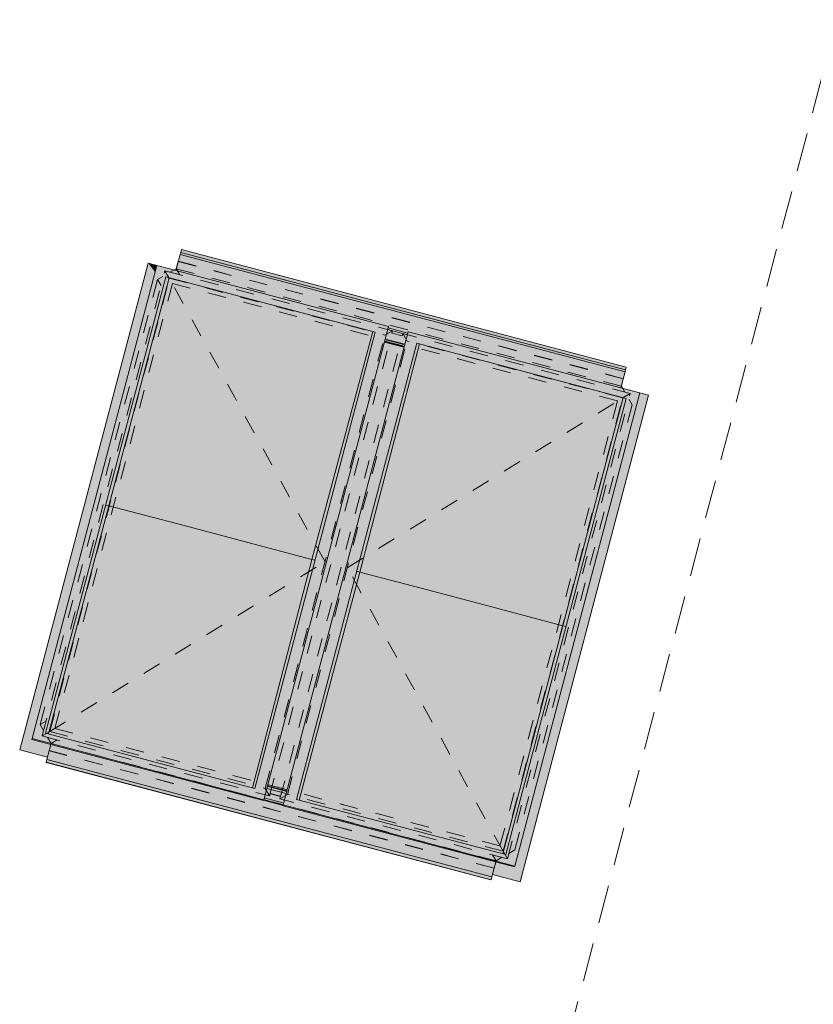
# Model space of a CAD drawing. Header units: millimetres. Extents: x -176817 to 18864955, y -12996033 to 201123.
# Tile 17 of 256: x 30927 to 36099, y 33268 to 39686. Entities that reach past the tile are written whole.
import ezdxf
from ezdxf.enums import TextEntityAlignment as Align

# ---------------------------------------------------------------- set-up
doc = ezdxf.new("R2010")
doc.units = ezdxf.units.MM
doc.header["$MEASUREMENT"] = 0
doc.linetypes.add('Przerywana', pattern=[240, 120, -120])
doc.linetypes.add('Przerywana długa', pattern=[390, 250, -140])
for name, color, linetype in [('232-A Klapy oddymiające', 7, 'Continuous'), ('232-A Klapy oddymiające podkład', 7, 'Continuous'), ('410-K Osie', 7, 'Continuous')]:
    doc.layers.add(name, color=color, linetype=linetype)
doc.styles.add('STYL_AUTOMATYCZNY_8', font='ARIALN.TTF')

# ---------------------------------------------------------------- blocks, each defined once
blk = doc.blocks.new('Klapa mcr_PROLIGHT_DVP[247]_2', base_point=(32976, 36083.1))
at = {"layer": '232-A Klapy oddymiające', "linetype": 'Continuous', "lineweight": 0, "true_color": 0xffffff}
for points in [[(31975.7, 38169.1), (34880, 37421.8), (31980.4, 38187)], [(32448.3, 37918), (34871.8, 37390.6), (31972.2, 38155.8), (31944.5, 38050.9)], [(34875.3, 37404), (31975.7, 38169.1), (31972.2, 38155.8)], [(34871.8, 37390.6), (34875.3, 37404), (31972.2, 38155.8)], [(31975.7, 38169.1), (34875.3, 37404), (34880, 37421.8)], [(31809.9, 38040.1), (31763.6, 38099.6), (30926.6, 34927.6), (31244.9, 35898.8), (31376.9, 36399.1)], [(31007.6, 34999.7), (31879.3, 38009.1), (31821.3, 38083.4)], [(31944.5, 38050.9), (31944.7, 38051.8), (31763.6, 38099.6), (31820.9, 38081.7), (31821.3, 38083.4)], [(31820, 38078.4), (31820.9, 38081.7), (31763.6, 38099.6), (31809.9, 38040.1)], [(33243.7, 37649.1), (31821.3, 38083.4), (31879.3, 38009.1)], [(33330.8, 37685.1), (31821.3, 38083.4), (33243.7, 37649.1)], [(31094.7, 35035.7), (31879.3, 38009.1), (31007.6, 34999.7)], [(31507.5, 36516.9), (31899.8, 38003.6), (31898.1, 38004), (31768, 37587.4), (31486.9, 36522.3)], [(31507.5, 36516.9), (31948.6, 36401.3), (31910.3, 38000.8), (31899.8, 38003.6)], [(31768, 37587.4), (31898.1, 38004), (31879.2, 38009)], [(31879.3, 38009.1), (31879.2, 38009), (31899.8, 38003.6), (31910.3, 38000.8), (32568.8, 37827.1), (32579.4, 37824.3), (33227.4, 37653.3)], [(33243.7, 37649), (33243.7, 37649.1), (31889.2, 38006.5), (31929.9, 37995.7)], [(32558.3, 37829.8), (31910.3, 38000.8), (31948.6, 36401.3)], [(33457.8, 37651.6), (34844.1, 37285.8), (34871.8, 37390.6), (32448.3, 37918), (33330.8, 37685.1), (33328.7, 37677.3), (33455.7, 37643.7)], [(32563.6, 37828.5), (32558.3, 37829.8), (31948.6, 36401.3), (32169.4, 36343.1)], [(32169.4, 36343.1), (32390.1, 36284.9), (32568.8, 37827.1), (32563.6, 37828.5)], [(32830.9, 36167.7), (32579.4, 37824.3), (32568.8, 37827.1), (32390.1, 36284.9)], [(33227.4, 37653.3), (32579.4, 37824.3), (32830.9, 36167.7)], [(32517.1, 34601.4), (33330.8, 37685.1), (32459.1, 34675.7)], [(33330.8, 37685.1), (33243.7, 37649.1), (32459.1, 34675.7)], [(33455.5, 37642.8), (33328.5, 37676.3), (33325.6, 37665.6), (33452.7, 37632.1)], [(33455.5, 37642.8), (33455.7, 37643.7), (33328.7, 37677.3), (33328.5, 37676.3)], [(33515.7, 37577.3), (33457.8, 37651.6), (32644.1, 34567.9)], [(32830.9, 36167.7), (32973.2, 36623.9), (33243.7, 37649), (33227.4, 37653.3)], [(33436.3, 37570), (33444.8, 37602.4), (33317.1, 37633.2), (33309.3, 37603.5)], [(33444.8, 37602.4), (33452.7, 37632.1), (33325.6, 37665.6), (33317.1, 37633.2)], [(33515.7, 37577.3), (34880.2, 37217.2), (33457.8, 37651.6)], [(34880.2, 37217.2), (34967.3, 37253.3), (33457.8, 37651.6)], [(32731.1, 34603.9), (33515.7, 37577.3), (32644.1, 34567.9)], [(32751.8, 35491), (33219.1, 36747.1), (33431.1, 37550.4), (33304.1, 37583.9)], [(33123.4, 36090.5), (33143.9, 36085.1), (33532, 37572.9), (33530.4, 37573.3), (33422.4, 37223.7)], [(33585.1, 35969.5), (33542.6, 37570.1), (33532, 37572.9), (33143.9, 36085.1)], [(33431.1, 37550.4), (33432.3, 37555), (33305.3, 37588.5), (33304.1, 37583.9)], [(33432.8, 37556.7), (33305.8, 37590.3), (33305.3, 37588.5), (33432.3, 37555)], [(33432.8, 37557), (33436, 37569.1), (33351.9, 37592.2), (33309.2, 37603.4), (33305.8, 37590.5)], [(33432.8, 37556.7), (33432.8, 37557), (33305.8, 37590.5), (33305.8, 37590.3)], [(33436.2, 37569.9), (33436.3, 37570), (33309.3, 37603.5), (33309.2, 37603.4)], [(33436.3, 37570), (33436.3, 37570), (33309.3, 37603.5), (33309.3, 37603.5)], [(33351.8, 37592.2), (33436, 37569.1), (33436.2, 37569.9)], [(33530.4, 37573.3), (33515.7, 37577.2), (33422.4, 37223.7)], [(34880.2, 37217.2), (33515.7, 37577.3), (34880.2, 37217.1)], [(34211.6, 37393.6), (34870, 37219.8), (34829.5, 37230.5), (33515.7, 37577.3), (33515.7, 37577.2), (33532, 37572.9), (33542.6, 37570.1), (34201.1, 37396.4)], [(34190.6, 37399.1), (33542.6, 37570.1), (33585.1, 35969.5)], [(33805.9, 35911.3), (34195.9, 37397.7), (34190.6, 37399.1), (33585.1, 35969.5)], [(33805.9, 35911.3), (34026.6, 35853), (34201.1, 37396.4), (34195.9, 37397.7)], [(34467.4, 35735.9), (34211.6, 37393.6), (34201.1, 37396.4), (34026.6, 35853)], [(34211.6, 37393.6), (34467.4, 35735.9), (34859.7, 37222.6)], [(35025.5, 37238.8), (34844.3, 37286.7), (34844.1, 37285.8), (34967.3, 37253.3), (34955.8, 37210)], [(34153.5, 34169.6), (34967.3, 37253.3), (34095.6, 34243.9)], [(34095.6, 34243.9), (34967.3, 37253.3), (34880.2, 37217.2)], [(34102, 34177.8), (34188.5, 34066.8), (35025.5, 37238.8), (34707.2, 36267.7), (34656, 36073.6), (34152.5, 34165.7), (34152.4, 34165.2), (34152.2, 34164.5)], [(34609.7, 36192.1), (34880.2, 37217.1), (34870, 37219.8), (34859.7, 37222.6), (34467.4, 35735.9)], [(34707.2, 36267.7), (35025.5, 37238.8), (34955.8, 37210)], [(32668.1, 34658.7), (33219.1, 36747.1), (32751.8, 35491), (32541, 34692.2)], [(32851.4, 36162.3), (32973.2, 36623.9), (32830.9, 36167.7)], [(31115.2, 35030.3), (31507.5, 36516.9), (31366.1, 36064.4), (31094.7, 35035.7)], [(31763.2, 34859.3), (31507.5, 36516.9), (31115.2, 35030.3)], [(31507.5, 36516.9), (31486.9, 36522.3), (31366.1, 36064.4)], [(31773.7, 34856.5), (31948.6, 36401.3), (31507.5, 36516.9), (31763.2, 34859.3)], [(31773.7, 34856.5), (31779, 34855.2), (32169.4, 36343.1), (31948.6, 36401.3)], [(32390.1, 36284.9), (32169.4, 36343.1), (31779, 34855.2), (31784.3, 34853.8)], [(32432.3, 34682.8), (32390.1, 36284.9), (31784.3, 34853.8)], [(32442.8, 34680), (32830.9, 36167.7), (32390.1, 36284.9), (32432.3, 34682.8)], [(32851.4, 36162.3), (32830.9, 36167.7), (32442.8, 34680), (32444.4, 34679.6), (32552.4, 35029.1)], [(34467.4, 35735.9), (34487.9, 35730.5), (34609.7, 36192.1)], [(33143.9, 36085.1), (33001.6, 35628.9), (32731.1, 34603.9), (32747.5, 34599.6)], [(33395.4, 34428.6), (33143.9, 36085.1), (32747.5, 34599.6)], [(33143.9, 36085.1), (33123.4, 36090.5), (33001.6, 35628.9)], [(33406, 34425.8), (33585.1, 35969.5), (33143.9, 36085.1), (33395.4, 34428.6)], [(33805.9, 35911.3), (33585.1, 35969.5), (33406, 34425.8), (33411.3, 34424.4)], [(31056.5, 34981.4), (31006.3, 34994.6), (31007.6, 34999.7), (31131, 35467.4), (31244.9, 35898.8), (30926.6, 34927.6)], [(33416.6, 34423), (34026.6, 35853), (33805.9, 35911.3), (33411.3, 34424.4)], [(34064.5, 34252.1), (34026.6, 35853), (33416.6, 34423)], [(34467.4, 35735.9), (34026.6, 35853), (34064.5, 34252.1), (34075.1, 34249.3)], [(34487.9, 35730.5), (34467.4, 35735.9), (34075.1, 34249.3), (34076.7, 34248.8), (34207.8, 34669)], [(30926.6, 34927.6), (31107.7, 34879.8), (31129.4, 34962.1), (31056.5, 34981.4)], [(31006.3, 34994.6), (32515.7, 34596.3), (31007.6, 34999.7)], [(32517.1, 34601.4), (31094.7, 35035.7), (31007.6, 34999.7)], [(32515.7, 34596.3), (32517.1, 34601.4), (31007.6, 34999.7)], [(32517.1, 34601.4), (32459.1, 34675.7), (31094.7, 35035.7)], [(32459.1, 34675.7), (32552.4, 35029.1), (32444.4, 34679.6)], [(31107.7, 34879.7), (31107.7, 34879.8), (30926.6, 34927.6), (30926.5, 34927.5)], [(33697, 34178.9), (31463.6, 34874), (31129.4, 34962.1), (31103.4, 34863.3)], [(33998.3, 34080.3), (31103.4, 34863.3), (31098.7, 34845.5)], [(34003, 34098.1), (31103.4, 34863.3), (33998.3, 34080.3)], [(34003, 34098.1), (34029, 34197), (32642.8, 34562.8), (32642.9, 34563.2), (32515.9, 34596.7), (32515.7, 34596.3), (31463.6, 34874), (33697, 34178.9)], [(33998, 34079.4), (31098.7, 34845.5), (31098.4, 34844.6)], [(33998, 34079.4), (33998.3, 34080.3), (31098.7, 34845.5)], [(32655.1, 34609.6), (32663.7, 34642), (32536.6, 34675.5), (32528.8, 34645.9)], [(32610.4, 34656.1), (32536.8, 34676.2), (32536.6, 34675.5)], [(32663.7, 34642), (32667.3, 34655.8), (32540.3, 34689.3), (32536.8, 34676.2), (32610.4, 34656.1)], [(32667.3, 34655.8), (32667.5, 34656.6), (32540.5, 34690.1), (32540.3, 34689.3)], [(32667.5, 34656.7), (32667.6, 34656.8), (32540.6, 34690.5), (32540.5, 34690.2)], [(32540.5, 34690.1), (32667.5, 34656.6), (32667.5, 34656.7), (32540.5, 34690.2)], [(32667.5, 34656.6), (32667.5, 34656.6), (32540.5, 34690.1), (32540.5, 34690.1)], [(32668.1, 34658.7), (32541, 34692.2), (32540.6, 34690.5), (32667.6, 34656.8)], [(34095.6, 34243.9), (34207.8, 34669), (34076.7, 34248.8)], [(32642.9, 34563.2), (32643.2, 34564.4), (32516.2, 34597.9), (32515.9, 34597.1), (32515.9, 34596.7)], [(32643.2, 34564.4), (32646.6, 34577.5), (32529.6, 34608.4), (32519.3, 34609.6), (32516.2, 34597.9)], [(32529.6, 34608.4), (32519.6, 34611.1), (32519.3, 34609.6)], [(32646.6, 34577.5), (32646.9, 34578.6), (32519.9, 34612.3), (32519.6, 34611.1)], [(32519.9, 34612.3), (32646.9, 34578.6), (32647.3, 34580), (32520.3, 34613.5)], [(32647.3, 34580), (32655.1, 34609.6), (32528.8, 34645.9), (32520.3, 34613.5)], [(32644.1, 34567.9), (34153.5, 34169.6), (32731.1, 34603.9)], [(34153.5, 34169.6), (34095.6, 34243.9), (32731.1, 34603.9)], [(32642.8, 34562.8), (34152.2, 34164.5), (32644.1, 34567.9)], [(34153.5, 34169.6), (32644.1, 34567.9), (34152.2, 34164.5)], [(34009.4, 34122.6), (34188.5, 34066.8), (34102, 34177.8), (34029, 34197)], [(34007.3, 34114.7), (34188.5, 34066.8), (34009.4, 34122.6)], [(34188.5, 34066.8), (34007.3, 34114.7), (34007.3, 34114.6), (34188.4, 34066.7)]]:
    blk.add_hatch(color=7, dxfattribs=at).paths.add_polyline_path(points)
at = {"layer": '232-A Klapy oddymiające', "color": 7, "linetype": 'Continuous', "lineweight": 0}
for p, q in [((31980.4, 38187), (31975.7, 38169.1)), ((34880, 37421.8), (31980.4, 38187)), ((31972.2, 38155.8), (31944.5, 38050.9)), ((31975.7, 38169.1), (31972.2, 38155.8)), ((31972.2, 38155.8), (34871.8, 37390.6)), ((31975.7, 38169.1), (34875.3, 37404)), ((31763.6, 38099.6), (30926.6, 34927.6)), ((31821.3, 38083.4), (31007.6, 34999.7)), ((31944.7, 38051.8), (31763.6, 38099.6)), ((33330.8, 37685.1), (31821.3, 38083.4)), ((31094.7, 35035.7), (31879.3, 38009.1)), ((31899.8, 38003.6), (31507.5, 36516.9)), ((31879.2, 38009), (31899.8, 38003.6)), ((33243.7, 37649.1), (31879.3, 38009.1)), ((32579.4, 37824.3), (33243.7, 37649)), ((32517.1, 34601.4), (33330.8, 37685.1)), ((33455.5, 37642.8), (33328.5, 37676.3)), ((32459.1, 34675.7), (33243.7, 37649.1)), ((33457.8, 37651.6), (32644.1, 34567.9)), ((32830.9, 36167.7), (33227.4, 37653.3)), ((33452.7, 37632.1), (33325.6, 37665.6)), ((34967.3, 37253.3), (33457.8, 37651.6)), ((32731.1, 34603.9), (33515.7, 37577.3)), ((33532, 37572.9), (33143.9, 36085.1)), ((33431.1, 37550.4), (33304.1, 37583.9)), ((33305.3, 37588.5), (33432.3, 37555)), ((33432.8, 37557), (33305.8, 37590.5)), ((33436.3, 37570), (33309.3, 37603.5)), ((34880.2, 37217.2), (33515.7, 37577.3)), ((33515.7, 37577.2), (33532, 37572.9)), ((34875.3, 37404), (34880, 37421.8)), ((34211.6, 37393.6), (34880.2, 37217.1)), ((34871.8, 37390.6), (34844.1, 37285.8)), ((34871.8, 37390.6), (34875.3, 37404)), ((35025.5, 37238.8), (34844.3, 37286.7)), ((34153.5, 34169.6), (34967.3, 37253.3)), ((34188.5, 34066.8), (35025.5, 37238.8)), ((34467.4, 35735.9), (34859.7, 37222.6)), ((34095.6, 34243.9), (34880.2, 37217.2)), ((31507.5, 36516.9), (31115.2, 35030.3)), ((31507.5, 36516.9), (31486.9, 36522.3)), ((31948.6, 36401.3), (31507.5, 36516.9)), ((32169.4, 36343.1), (31948.6, 36401.3)), ((32390.1, 36284.9), (32169.4, 36343.1)), ((32830.9, 36167.7), (32390.1, 36284.9)), ((32442.8, 34680), (32830.9, 36167.7)), ((32851.4, 36162.3), (32830.9, 36167.7)), ((33143.9, 36085.1), (32747.5, 34599.6)), ((33143.9, 36085.1), (33123.4, 36090.5)), ((33585.1, 35969.5), (33143.9, 36085.1)), ((33805.9, 35911.3), (33585.1, 35969.5)), ((34026.6, 35853), (33805.9, 35911.3)), ((34467.4, 35735.9), (34026.6, 35853)), ((34075.1, 34249.3), (34467.4, 35735.9)), ((34487.9, 35730.5), (34467.4, 35735.9)), ((31007.6, 34999.7), (31006.3, 34994.6)), ((31006.3, 34994.6), (32515.7, 34596.3)), ((31007.6, 34999.7), (32517.1, 34601.4)), ((32459.1, 34675.7), (31094.7, 35035.7)), ((30926.6, 34927.6), (30926.5, 34927.5)), ((30926.5, 34927.5), (31107.7, 34879.7)), ((31107.7, 34879.8), (30926.6, 34927.6)), ((31103.4, 34863.3), (31129.4, 34962.1)), ((31103.4, 34863.3), (31098.7, 34845.5)), ((34003, 34098.1), (31103.4, 34863.3)), ((31098.7, 34845.5), (31098.4, 34844.6)), ((31098.4, 34844.6), (33998, 34079.4)), ((31098.7, 34845.5), (33998.3, 34080.3)), ((32663.7, 34642), (32536.6, 34675.5)), ((32667.3, 34655.8), (32540.3, 34689.3)), ((32540.5, 34690.2), (32667.5, 34656.7)), ((32667.5, 34656.6), (32540.5, 34690.1)), ((32668.1, 34658.7), (32541, 34692.2)), ((32515.7, 34596.3), (32517.1, 34601.4)), ((32516.2, 34597.9), (32643.2, 34564.4)), ((32520.3, 34613.5), (32647.3, 34580)), ((34095.6, 34243.9), (32731.1, 34603.9)), ((32644.1, 34567.9), (32642.8, 34562.8)), ((32642.8, 34562.8), (34152.2, 34164.5)), ((32644.1, 34567.9), (34153.5, 34169.6)), ((34003, 34098.1), (34029, 34197)), ((34152.2, 34164.5), (34153.5, 34169.6)), ((33998, 34079.4), (33998.3, 34080.3)), ((33998.3, 34080.3), (34003, 34098.1)), ((34188.5, 34066.8), (34007.3, 34114.7)), ((34007.3, 34114.6), (34188.4, 34066.7)), ((34188.4, 34066.7), (34188.5, 34066.8))]:
    blk.add_line(p, q, dxfattribs=at)
blk = doc.blocks.new('Standardowy znacznik osi[631]_2', base_point=(30551.8, 18077.6))
at = {"layer": '410-K Osie', "color": 5, "linetype": 'Przerywana długa', "lineweight": 0}
blk.add_line((31317.2, 20978.3), (52341.9, 100654.9), dxfattribs=at)
at = {"layer": '410-K Osie', "color": 7, "lineweight": 0, "style": 'STYL_AUTOMATYCZNY_8'}
for tag, p in [('AC_MarkerText_1_1', (53160.2, 103725.3)), ('AC_MarkerText_1_0', (30540.9, 18005.5))]:
    blk.add_attdef(tag, text='', height=100, rotation=345.21803, dxfattribs=at).set_placement(p, align=Align.TOP_CENTER)

msp = doc.modelspace()

# ---------------------------------------------------------------- linework, layer by layer
at = {"layer": '232-A Klapy oddymiające podkład', "color": 7, "linetype": 'Przerywana', "lineweight": 0}
for p, q in [((31907.93, 38040.15), (31947.08, 38062.96)), ((31959.84, 38111.3), (31947.08, 38062.96)), ((34847.79, 37297.53), (31947.08, 38062.96)), ((31969.89, 38023.8), (31947.08, 38062.96)), ((31959.52, 38110.09), (34860.22, 37344.67)), ((31959.84, 38111.3), (34860.53, 37345.88)), ((31059.45, 35091.07), (31824.88, 37991.78)), ((31073.11, 35017.18), (31873.21, 38049.31)), ((31121.99, 35045.65), (31901.68, 38000.43)), ((31824.88, 37991.78), (31859.04, 38011.68)), ((31847.69, 37952.61), (31824.88, 37991.78)), ((31873.21, 38049.31), (33355.39, 37658.2)), ((31873.21, 38049.31), (31901.68, 38000.43)), ((31901.68, 38000.43), (33306.5, 37629.73)), ((32526.81, 34674.96), (33306.5, 37629.73)), ((32555.28, 34626.07), (33355.39, 37658.2)), ((32623.04, 34608.2), (33423.14, 37640.33)), ((33306.5, 37629.73), (33355.39, 37658.2)), ((33418.87, 37624.17), (33351.12, 37642.05)), ((33419.19, 37625.38), (33351.44, 37643.26)), ((34905.31, 37249.22), (33423.14, 37640.33)), ((33451.61, 37591.44), (33423.14, 37640.33)), ((32671.92, 34636.67), (33451.61, 37591.44)), ((34856.43, 37220.75), (33451.61, 37591.44)), ((33882.34, 37552.29), (33882.39, 37552.28)), ((33799.37, 37470.76), (33781.4, 37475.5)), ((33799.37, 37470.76), (33799.42, 37470.75)), ((34860.53, 37345.88), (34847.79, 37297.53)), ((34870.6, 37258.38), (34847.79, 37297.53)), ((34105.21, 34217.09), (34905.31, 37249.22)), ((34905.31, 37249.22), (34856.43, 37220.75)), ((34076.74, 34265.97), (34856.43, 37220.75)), ((34153.54, 34274.62), (34918.97, 37175.33)), ((34918.97, 37175.33), (34899.07, 37209.5)), ((31372.71, 35886.27), (31291.77, 35579.53)), ((31372.71, 35886.27), (31372.76, 35886.25)), ((31216.35, 35685.65), (31216.4, 35685.64)), ((31098.63, 35113.89), (31059.45, 35091.07)), ((34273.42, 35120.84), (34192.48, 34814.1)), ((34273.42, 35120.84), (34273.47, 35120.83)), ((31059.45, 35091.07), (31082.27, 35051.9)), ((31073.11, 35017.18), (31121.99, 35045.65)), ((31121.99, 35045.65), (32526.81, 34674.96)), ((31073.11, 35017.18), (32555.28, 34626.07)), ((31107.82, 35008.02), (31130.63, 34968.87)), ((31169.78, 34991.67), (31130.63, 34968.87)), ((31117.87, 34920.52), (31130.63, 34968.87)), ((31117.87, 34920.52), (34018.57, 34155.1)), ((31118.19, 34921.73), (34018.89, 34156.31)), ((31130.63, 34968.87), (34031.34, 34203.44)), ((34310.44, 34869.2), (34310.49, 34869.18)), ((34192.99, 34816.04), (34193.04, 34816.03)), ((32526.81, 34674.96), (32555.28, 34626.07)), ((32626.98, 34623.14), (32559.23, 34641.02)), ((32627.3, 34624.35), (32559.55, 34642.23)), ((32671.92, 34636.67), (32623.04, 34608.2)), ((34105.21, 34217.09), (32623.04, 34608.2)), ((34076.74, 34265.97), (32671.92, 34636.67)), ((34243.4, 34615.15), (34243.45, 34615.14)), ((33033.95, 34570.05), (33015.98, 34574.79)), ((33017.91, 34574.28), (33017.96, 34574.27)), ((33033.95, 34570.05), (33034, 34570.04)), ((33065.89, 34458.2), (33065.93, 34458.19)), ((34153.54, 34274.62), (34114.37, 34251.8)), ((34008.53, 34242.6), (34031.34, 34203.44)), ((34070.5, 34226.25), (34031.34, 34203.44)), ((34105.21, 34217.09), (34076.74, 34265.97)), ((34018.57, 34155.1), (34031.34, 34203.44))]:
    msp.add_line(p, q, dxfattribs=at)
for points in [[(31121.99, 35045.65), (32916.66, 36152.34), (31901.68, 38000.43)], [(34076.74, 34265.97), (33061.76, 36114.05), (34856.43, 37220.75)]]:
    msp.add_lwpolyline(points, dxfattribs=at)
msp.add_lwpolyline([(31921.57, 37966.27), (34822.28, 37200.84), (34056.85, 34300.13), (31156.14, 35065.56)], close=True, dxfattribs=at)

# ---------------------------------------------------------------- block references
at = {"layer": '232-A Klapy oddymiające', "color": 7, "linetype": 'Continuous', "lineweight": 0}
msp.add_blockref('Klapa mcr_PROLIGHT_DVP[247]_2', (32975.99, 36083.12), dxfattribs=at)
at = {"layer": '410-K Osie', "color": 5, "linetype": 'Continuous', "lineweight": 0}
msp.add_blockref('Standardowy znacznik osi[631]_2', (30551.82, 18077.63), dxfattribs=at)

doc.saveas('drawing.dxf')
